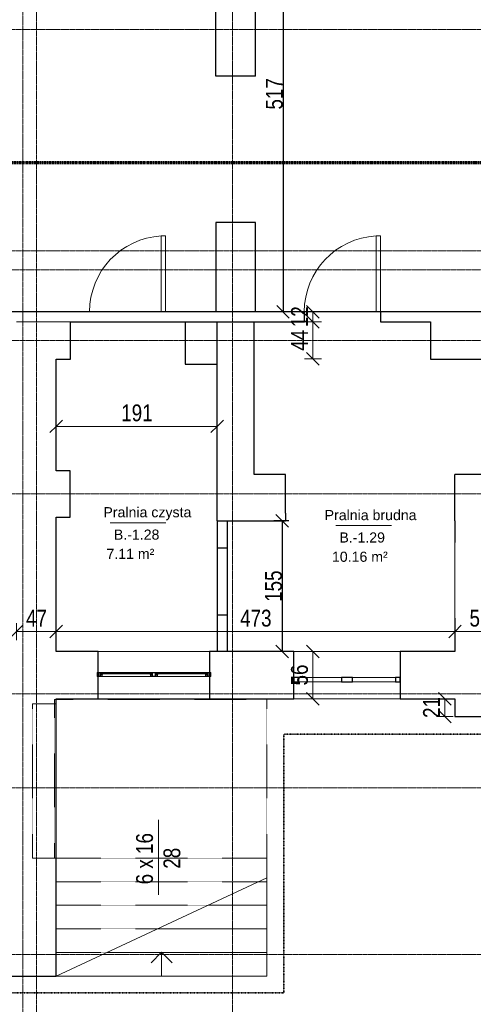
# Model space of a CAD drawing. Header units: millimetres. Extents: x -56641 to 6003, y -24465 to 16563.
# Tile 62 of 79: x -16506 to -11126, y -17249 to -5569. Entities that reach past the tile are written whole.
import ezdxf

# ---------------------------------------------------------------- set-up
doc = ezdxf.new("R2010")
doc.units = ezdxf.units.MM
for name, pattern in [('__FK_przerywana', [3.2004, 1.6002, -1.6002]), ('Kreska', [6.35, 3.175, -3.175]), ('Linia siatki', [22.225, 12.7, -3.175, 3.175, -3.175]), ('Ponad', [3.96875, 2.38125, -1.5875])]:
    doc.linetypes.add(name, pattern=pattern)
for name, color, linetype, lineweight in [('A-ANNO-DIMS', 7, 'Continuous', 5), ('A-ANNO-DIMS-100', 7, 'Continuous', 5), ('A-AREA-IDEN', 7, 'Continuous', 5), ('A-DETL-GENF', 7, 'Continuous', 5), ('A-DOOR', 7, 'Continuous', 5), ('A-GENM', 7, 'Continuous', 5), ('A-GLAZ', 7, 'Continuous', 5), ('A-WALL', 7, 'Continuous', 5), ('G-ANNO-SYMB', 7, 'Continuous', 5), ('G-IMPT', 7, 'Continuous', 5), ('S-GRID', 7, 'Continuous', 5), ('S-STRS', 7, 'Continuous', 5), ('S-STRS-ANNO', 7, 'Continuous', 5), ('S-STRS-IDEN', 7, 'Continuous', 5), ('S-STRS-MBND', 7, 'Ponad', 5)]:
    doc.layers.add(name, color=color, linetype=linetype, lineweight=lineweight)
doc.layers.add('A-DETL', color=7, linetype='Continuous', lineweight=5, true_color=0x00a600)
doc.styles.add('Arial_2', font='arial.ttf', dxfattribs={"width": 0.8, "height": 200})
doc.styles.add('Arial_3', font='arial.ttf', dxfattribs={"height": 120})
doc.dimstyles.new('REVIT_standard', dxfattribs={"dimscale": 304.8, "dimtxt": 204.05188, "dimasz": 0.492126, "dimexe": 0.328084, "dimexo": 0.0625, "dimgap": 0, "dimtad": 1, "dimdec": 0, "dimlfac": 0.1, "dimzin": 0, "dimdsep": 46, "dimtxsty": 'Arial_2', "dimblk1": 'OBLIQUE', "dimblk2": 'OBLIQUE', "dimsah": 1, "dimcen": 0.09, "dimazin": 0, "dimtfac": 1, "dimtdec": 4, "dimtix": 1, "dimtmove": 0, "dimatfit": 3, "dimfxl": 0.328084, "dimfxlon": 1, "dimtvp": 1, "dimtolj": 1, "dimtzin": 0, "dimarcsym": 2})

# ---------------------------------------------------------------- blocks, each defined once
blk = doc.blocks.new('M_Jednoskrzydłowe płytowe - 90-1507569-RZUT PIWNICY')
at = {"layer": 'A-DOOR'}
for p, q in [((399, 60), (399, 960)), ((450, 960), (399, 960)), ((450, 60), (450, 960)), ((450, 60), (399, 60))]:
    blk.add_line(p, q, dxfattribs=at)
blk.add_arc((450, 60), 902, 93.2424, 180, dxfattribs=at)
blk = doc.blocks.new('Aluprof_MB-45_I_Alu_Window-FIX-4-panel_ENG_R-00495 - 1230 x 1486-1784574-RZUT PIWNICY')
at = {"layer": 'A-DETL-GENF'}
for p, q in [((-44, 30), (-610, 30)), ((-610, 21), (-44, 21)), ((-610, 15), (-44, 15)), ((610, 30), (43, 30)), ((43, 21), (610, 21)), ((43, 15), (610, 15)), ((-39, -15), (-613, -15)), ((613, -15), (11, -15))]:
    blk.add_line(p, q, dxfattribs=at)
at = {"layer": 'A-GLAZ', "color": 55, "true_color": 0xafaf3c}
for p, q in [((-675, 30), (-660, 30)), ((-675, -15), (-675, 30)), ((-660, 30), (-660, -15)), ((675, 30), (660, 30)), ((660, 30), (660, -15)), ((675, -15), (675, 30)), ((-660, -15), (-675, -15)), ((660, -15), (675, -15))]:
    blk.add_line(p, q, dxfattribs=at)
at = {"layer": 'G-IMPT'}
for p, q in [((-623, 15), (-622, 15)), ((-613, 11), (-615, 11)), ((-613, 12), (-613, 12)), ((-613, 7), (-613, 8)), ((-612, 6), (-613, 6)), ((-612, 15), (-611, 15)), ((-610, 13), (-611, 7)), ((-44, 13), (-42, 7)), ((-41, 15), (-43, 15)), ((-42, 6), (-41, 6)), ((-41, 12), (-41, 12)), ((-41, 7), (-41, 8)), ((-40, 11), (-38, 11)), ((-31, 15), (-31, 15)), ((31, 15), (31, 15)), ((40, 11), (38, 11)), ((41, 15), (43, 15)), ((41, 12), (41, 12)), ((40, 7), (41, 8)), ((42, 6), (41, 6)), ((44, 13), (42, 7)), ((610, 13), (611, 7)), ((612, 15), (611, 15)), ((612, 6), (613, 6)), ((613, 12), (613, 12)), ((613, 11), (615, 11)), ((613, 7), (613, 8)), ((623, 15), (622, 15))]:
    blk.add_line(p, q, dxfattribs=at)
at = {"layer": 'G-IMPT', "flags": 128}
for points in [[(-610, 29), (-611, 30), (-660, 30), (-660, 26), (-659, 26), (-658, 26), (-658, 28), (-655, 28), (-655, 18), (-655, 18), (-655, 18), (-655, 10), (-658, 10), (-658, 12), (-659, 12), (-660, 12), (-660, 3), (-659, 3), (-658, 3), (-658, 5), (-655, 5), (-655, -4), (-655, -4), (-655, -4), (-655, -13), (-658, -13), (-658, -11), (-659, -11), (-660, -11), (-660, -15), (-631, -15), (-631, -11), (-633, -11), (-633, -11), (-633, -13), (-636, -13), (-636, -4), (-636, -4), (-636, -4), (-636, 5), (-633, 5), (-633, 3), (-633, 3), (-631, 3), (-631, 14), (-631, 14), (-632, 14), (-632, 14), (-632, 13), (-636, 13), (-636, 18), (-636, 18), (-636, 18), (-636, 23), (-632, 23), (-632, 22), (-632, 22), (-631, 22), (-631, 22), (-631, 25), (-631, 25), (-635, 25), (-635, 26), (-636, 26), (-636, 28), (-620, 28), (-620, 26), (-622, 26), (-622, 25), (-618, 25), (-617, 26), (-619, 26), (-619, 29), (-612, 29), (-612, 26), (-613, 26), (-612, 25), (-610, 25)], [(-638, 12), (-637, 11), (-633, 11), (-633, 7), (-637, 7), (-638, 6), (-638, -13), (-653, -13), (-653, 6), (-654, 7), (-659, 7), (-659, 9), (-654, 9), (-653, 9), (-653, 28), (-638, 28)], [(-633, -11), (-633, -11), (-634, -11), (-635, -11), (-635, -10), (-630, -10), (-630, -13), (-629, -14), (-615, -14), (-614, -13), (-614, 1), (-615, 2), (-632, 2), (-635, 2), (-635, 3), (-634, 5), (-633, 4), (-633, 3), (-631, 3), (-615, 3), (-614, 3), (-614, 6), (-616, 6), (-621, 7), (-621, 8), (-621, 8), (-620, 8), (-615, 7), (-615, 7), (-615, 9), (-614, 9), (-613, 8), (-613, -15), (-613, -15), (-631, -15), (-631, -11)], [(-616, 21), (-618, 21), (-619, 21), (-620, 21), (-620, 21), (-620, 25), (-620, 25), (-610, 25), (-610, 25), (-610, 21), (-610, 21), (-611, 21), (-612, 21), (-614, 21), (-614, 21), (-616, 21)], [(43, 30), (43, 29), (43, 25), (41, 25), (40, 26), (42, 26), (42, 29), (35, 29), (35, 26), (36, 26), (35, 25), (32, 25), (32, 26), (33, 26), (33, 28), (17, 28), (17, 26), (19, 26), (19, 25), (22, 25), (22, 25), (22, 22), (22, 22), (21, 22), (21, 22), (21, 23), (17, 23), (17, 18), (17, 18), (17, 18), (17, 13), (21, 13), (21, 14), (21, 14), (22, 14), (22, 14), (22, 3), (21, 3), (20, 3), (20, 5), (17, 5), (17, -4), (17, -4), (17, -4), (17, -13), (20, -13), (20, -11), (21, -11), (22, -11), (22, -15), (-23, -15), (-23, -11), (-21, -11), (-21, -11), (-21, -13), (-18, -13), (-18, -4), (-17, -4), (-18, -4), (-18, 5), (-21, 5), (-21, 3), (-21, 3), (-23, 3), (-23, 14), (-22, 14), (-22, 14), (-21, 14), (-21, 13), (-17, 13), (-17, 18), (-17, 18), (-17, 18), (-17, 23), (-21, 23), (-21, 22), (-22, 22), (-22, 22), (-23, 22), (-23, 25), (-22, 25), (-19, 25), (-19, 26), (-18, 26), (-18, 28), (-34, 28), (-34, 26), (-32, 26), (-32, 25), (-36, 25), (-37, 26), (-35, 26), (-35, 29), (-42, 29), (-42, 26), (-41, 26), (-42, 25), (-44, 25), (-44, 29), (-43, 30)], [(-37, 21), (-36, 21), (-35, 21), (-34, 21), (-33, 21), (-34, 25), (-34, 25), (-43, 25), (-44, 25), (-44, 21), (-43, 21), (-42, 21), (-41, 21), (-40, 21), (-39, 21), (-38, 21)], [(-20, -11), (-20, -11), (-20, -11), (-19, -11), (-19, -10), (-24, -10), (-24, -13), (-24, -14), (-38, -14), (-39, -13), (-39, 1), (-39, 2), (-21, 2), (-18, 2), (-18, 3), (-20, 5), (-20, 4), (-20, 3), (-23, 3), (-39, 3), (-39, 3), (-39, 6), (-38, 6), (-33, 7), (-32, 8), (-33, 8), (-33, 8), (-38, 7), (-39, 7), (-39, 9), (-40, 9), (-41, 8), (-41, -15), (-40, -15), (-23, -15), (-23, -11)], [(-16, 28), (16, 28), (16, 12), (16, 11), (21, 11), (21, 7), (16, 7), (16, 6), (16, -13), (-16, -13), (-16, 6), (-16, 7), (-21, 7), (-21, 11), (-16, 11), (-16, 12)], [(20, -11), (20, -11), (20, -11), (19, -11), (19, -10), (24, -10), (24, -13), (24, -14), (38, -14), (39, -13), (39, 1), (39, 2), (21, 2), (18, 2), (18, 3), (20, 5), (20, 4), (20, 3), (22, 3), (39, 3), (39, 3), (39, 6), (38, 6), (33, 7), (32, 8), (33, 8), (33, 8), (38, 7), (39, 7), (39, 9), (40, 9), (40, 8), (40, -15), (40, -15), (22, -15), (22, -11)], [(37, 21), (36, 21), (35, 21), (34, 21), (33, 21), (33, 25), (34, 25), (43, 25), (43, 25), (44, 21), (43, 21), (42, 21), (41, 21), (40, 21), (39, 21), (38, 21)], [(610, 29), (610, 30), (660, 30), (660, 26), (658, 26), (658, 26), (658, 28), (655, 28), (655, 18), (655, 18), (655, 18), (655, 10), (658, 10), (658, 12), (658, 12), (660, 12), (660, 3), (658, 3), (658, 3), (658, 5), (655, 5), (655, -4), (655, -4), (655, -4), (655, -13), (658, -13), (658, -11), (658, -11), (660, -11), (660, -15), (631, -15), (631, -11), (632, -11), (633, -11), (633, -13), (636, -13), (636, -4), (636, -4), (636, -4), (636, 5), (633, 5), (633, 3), (632, 3), (631, 3), (631, 14), (631, 14), (632, 14), (632, 14), (632, 13), (636, 13), (636, 18), (636, 18), (636, 18), (636, 23), (632, 23), (632, 22), (632, 22), (631, 22), (631, 22), (631, 25), (631, 25), (634, 25), (634, 26), (636, 26), (636, 28), (620, 28), (620, 26), (621, 26), (621, 25), (618, 25), (617, 26), (618, 26), (618, 29), (611, 29), (611, 26), (613, 26), (612, 25), (610, 25)], [(616, 21), (618, 21), (619, 21), (620, 21), (620, 21), (620, 25), (620, 25), (610, 25), (610, 25), (610, 21), (610, 21), (611, 21), (612, 21), (614, 21), (614, 21), (616, 21)], [(633, -11), (633, -11), (634, -11), (635, -11), (635, -10), (630, -10), (630, -13), (629, -14), (615, -14), (614, -13), (614, 1), (615, 2), (632, 2), (635, 2), (635, 3), (634, 5), (633, 4), (633, 3), (631, 3), (615, 3), (614, 3), (614, 6), (616, 6), (621, 7), (621, 8), (621, 8), (620, 8), (615, 7), (615, 7), (615, 9), (613, 9), (613, 8), (613, -15), (613, -15), (631, -15), (631, -11)], [(638, 12), (637, 11), (632, 11), (632, 7), (637, 7), (638, 6), (638, -13), (653, -13), (653, 6), (654, 7), (658, 7), (658, 9), (654, 9), (653, 9), (653, 28), (638, 28)]]:
    blk.add_lwpolyline(points, close=True, dxfattribs=at)
for points in [[(-564, 21), (-624, 21), (-624, 15), (-564, 15)], [(-617, 25), (-617, 26), (-617, 26), (-617, 27), (-617, 27), (-616, 28), (-614, 28), (-613, 27), (-612, 27), (-612, 26), (-613, 26), (-613, 25)], [(-613, 9), (-615, 9), (-615, 8)], [(-90, 21), (-30, 21), (-30, 15), (-90, 15)], [(-37, 25), (-37, 26), (-36, 26), (-36, 27), (-36, 27), (-37, 28), (-40, 28), (-41, 27), (-41, 27), (-41, 26), (-41, 26), (-41, 25)], [(-40, 9), (-38, 9), (-38, 8)], [(89, 21), (29, 21), (29, 15), (89, 15)], [(36, 25), (36, 26), (36, 26), (36, 27), (36, 27), (37, 28), (40, 28), (41, 27), (41, 27), (41, 26), (40, 26), (40, 25)], [(40, 9), (38, 9), (38, 8)], [(564, 21), (624, 21), (624, 15), (564, 15)], [(617, 25), (617, 26), (617, 26), (617, 27), (617, 27), (616, 28), (614, 28), (613, 27), (612, 27), (612, 26), (613, 26), (613, 25)], [(613, 9), (615, 9), (615, 8)]]:
    blk.add_lwpolyline(points, dxfattribs=at)
at = {"layer": 'G-IMPT'}
for centre in [(-615, 26), (-39, 26), (38, 26), (615, 26)]:
    blk.add_circle(centre, 1, dxfattribs=at)
for centre, radius, start, end in [((-623, 14), 0.82, 88.3309, 254.1936), ((-626, 3), 10.9, 24.1906, 72.9309), ((-623, 8), 7.1, 38.4087, 84.7254), ((-612, 10), 4.82, 91.8339, 154.522), ((-617, 13), 0.57, 216.6541, 311.4905), ((-612, 11), 3.53, 72.0819, 164.2736), ((-615, 12), 0.606, 180.9387, 274.7577), ((-616, 8), 0.5, 224.7824, 345), ((-611, 12), 1.38, 95.8715, 168.0912), ((-613, 12), 0.711, 284.2724, 341.4484), ((-613, 8), 0.2, 355, 90), ((-613, 7), 0.2, 175, 270), ((-612, 7), 0.8, 270, 355.7208), ((-611, 14), 1.19, 335.9195, 86.1021), ((-611, 14), 0.492, 278.4511, 68.4438), ((-43, 14), 1.19, 93.8979, 204.0805), ((-42, 14), 0.492, 111.5562, 261.5489), ((-41, 11), 3.53, 15.7264, 107.9181), ((-42, 12), 1.38, 11.9088, 84.1285), ((-42, 7), 0.8, 184.2792, 270), ((-41, 10), 4.82, 25.478, 88.1661), ((-40, 12), 0.711, 198.5516, 255.7276), ((-40, 8), 0.2, 90, 185), ((-41, 7), 0.2, 270, 5), ((-38, 12), 0.606, 265.2423, 359.0613), ((-38, 8), 0.5, 195, 315.2176), ((-27, 3), 10.9, 107.0691, 155.8094), ((-37, 13), 0.57, 228.5095, 323.3459), ((-30, 8), 7.1, 95.2746, 141.5913), ((-31, 14), 0.82, 285.8064, 91.6691), ((31, 14), 0.82, 88.3309, 254.1936), ((30, 8), 7.1, 38.4087, 84.7254), ((27, 3), 10.9, 24.1906, 72.9309), ((36, 13), 0.57, 216.6541, 311.4905), ((41, 10), 4.82, 91.8339, 154.522), ((38, 8), 0.5, 224.7824, 345), ((41, 11), 3.53, 72.0819, 164.2736), ((38, 12), 0.606, 180.9387, 274.7577), ((40, 12), 0.711, 284.2724, 341.4484), ((40, 8), 0.2, 355, 90), ((41, 7), 0.2, 175, 270), ((42, 12), 1.38, 95.8715, 168.0912), ((42, 14), 0.492, 278.4511, 68.4438), ((42, 7), 0.8, 270, 355.7208), ((43, 14), 1.19, 335.9195, 86.1021), ((611, 14), 1.19, 93.8979, 204.0805), ((612, 11), 3.53, 15.7264, 107.9181), ((611, 14), 0.492, 111.5562, 261.5489), ((611, 12), 1.38, 11.9088, 84.1285), ((612, 7), 0.8, 184.2792, 270), ((612, 10), 4.82, 25.478, 88.1661), ((613, 12), 0.711, 198.5516, 255.7276), ((613, 8), 0.2, 90, 185), ((613, 7), 0.2, 270, 5), ((615, 12), 0.606, 265.2423, 359.0613), ((616, 8), 0.5, 195, 315.2176), ((626, 3), 10.9, 107.0691, 155.8094), ((623, 8), 7.1, 95.2746, 141.5913), ((617, 13), 0.57, 228.5095, 323.3459), ((623, 14), 0.82, 285.8064, 91.6691)]:
    blk.add_arc(centre, radius, start, end, dxfattribs=at)
blk = doc.blocks.new('Modele ogólne 2 - Modele ogólne 2-1813028-RZUT PIWNICY')
at = {"layer": 'A-GENM', "lineweight": 25}
for p, q in [((-13197, -13374), (-13253, -13374)), ((-13253, -13374), (-13253, -13424)), ((-13253, -13424), (-13197, -13424)), ((-13197, -13424), (-13197, -13374)), ((-12558, -13374), (-12689, -13374)), ((-12689, -13374), (-12689, -13424)), ((-12689, -13424), (-12558, -13424)), ((-12558, -13424), (-12558, -13374)), ((-11994, -13374), (-12050, -13374)), ((-12050, -13374), (-12050, -13424)), ((-12050, -13424), (-11994, -13424)), ((-11994, -13424), (-11994, -13374))]:
    blk.add_line(p, q, dxfattribs=at)
at = {"layer": 'A-GENM'}
for p, q in [((-13197, -13374), (-12689, -13374)), ((-12689, -13424), (-13197, -13424)), ((-12558, -13374), (-12050, -13374)), ((-12050, -13424), (-12558, -13424))]:
    blk.add_line(p, q, dxfattribs=at)
blk = doc.blocks.new('DIMBLOCK36-RZUT PIWNICY')
at = {"layer": 'A-ANNO-DIMS-100', "color": 250, "true_color": 0x303030, "transparency": 16777216}
for p, q in [((-16543, -12828), (-16543, -12728)), ((-16073, -12828), (-16073, -12728)), ((-16543, -12828), (-16618, -12903)), ((-16543, -12828), (-16468, -12753)), ((-16543, -12828), (-16073, -12828)), ((-16543, -12828), (-16543, -12928)), ((-16073, -12828), (-16148, -12903)), ((-16073, -12828), (-15998, -12753)), ((-16073, -12828), (-16073, -12928))]:
    blk.add_line(p, q, dxfattribs=at)
at = {"layer": 'A-ANNO-DIMS-100', "color": 0, "transparency": 16777216, "insert": (-16431, -12568), "char_height": 200, "width": 293.83, "attachment_point": 1, "line_spacing_factor": 0.941778, "style": 'Arial_2'}
blk.add_mtext('47', dxfattribs=at)
blk = doc.blocks.new('_Oblique')
at = {"color": 0, "linetype": 'ByBlock', "lineweight": -2}
blk.add_line((-0.5, -0.5), (0.5, 0.5), dxfattribs=at)
blk = doc.blocks.new('DIMBLOCK37-RZUT PIWNICY')
at = {"layer": 'A-ANNO-DIMS-100', "color": 250, "true_color": 0x303030, "transparency": 16777216}
for p, q in [((-16073, -12828), (-16073, -12728)), ((-11343, -12828), (-11343, -12728)), ((-16073, -12828), (-16148, -12903)), ((-16073, -12828), (-15998, -12753)), ((-16073, -12828), (-11343, -12828)), ((-16073, -12828), (-16073, -12928)), ((-11343, -12828), (-11418, -12903)), ((-11343, -12828), (-11268, -12753)), ((-11343, -12828), (-11343, -12928))]:
    blk.add_line(p, q, dxfattribs=at)
at = {"layer": 'A-ANNO-DIMS-100', "color": 0, "transparency": 16777216, "insert": (-13892, -12568), "char_height": 200, "width": 440.75, "attachment_point": 1, "line_spacing_factor": 0.941778, "style": 'Arial_2'}
blk.add_mtext('473', dxfattribs=at)
blk = doc.blocks.new('DIMBLOCK38-RZUT PIWNICY')
at = {"layer": 'A-ANNO-DIMS-100', "color": 250, "true_color": 0x303030, "transparency": 16777216}
for p, q in [((-11343, -12828), (-11343, -12728)), ((-10753, -12828), (-10753, -12728)), ((-11343, -12828), (-11418, -12903)), ((-11343, -12828), (-11268, -12753)), ((-11343, -12828), (-10753, -12828)), ((-11343, -12828), (-11343, -12928)), ((-10753, -12828), (-10828, -12903)), ((-10753, -12828), (-10678, -12753)), ((-10753, -12828), (-10753, -12928))]:
    blk.add_line(p, q, dxfattribs=at)
at = {"layer": 'A-ANNO-DIMS-100', "color": 0, "transparency": 16777216, "insert": (-11171, -12568), "char_height": 200, "width": 293.83, "attachment_point": 1, "line_spacing_factor": 0.941778, "style": 'Arial_2'}
blk.add_mtext('59', dxfattribs=at)
blk = doc.blocks.new('DIMBLOCK64-RZUT PIWNICY')
at = {"layer": 'A-ANNO-DIMS-100', "color": 250, "true_color": 0x303030, "transparency": 16777216}
for p, q in [((-16073, -10393), (-16148, -10468)), ((-16073, -10393), (-16073, -10293)), ((-16073, -10393), (-15998, -10318)), ((-16073, -10393), (-14163, -10393)), ((-16073, -10393), (-16073, -10493)), ((-14163, -10393), (-14238, -10468)), ((-14163, -10393), (-14163, -10293)), ((-14163, -10393), (-14088, -10318)), ((-14163, -10393), (-14163, -10493))]:
    blk.add_line(p, q, dxfattribs=at)
at = {"layer": 'A-ANNO-DIMS-100', "color": 0, "transparency": 16777216, "insert": (-15302, -10133), "char_height": 200, "width": 440.75, "attachment_point": 1, "line_spacing_factor": 0.941778, "style": 'Arial_2'}
blk.add_mtext('191', dxfattribs=at)
blk = doc.blocks.new('DIMBLOCK78-RZUT PIWNICY')
at = {"layer": 'A-ANNO-DIMS', "color": 0, "lineweight": -2, "transparency": 16777216}
for p, q in [((-13302, -3864), (-13483, -3864)), ((-13383, -3864), (-13383, -9034)), ((-13302, -9034), (-13483, -9034))]:
    blk.add_line(p, q, dxfattribs=at)
at = {"layer": 'Defpoints', "color": 0, "transparency": 16777216}
for p in [(-13283, -3864), (-13383, -9034), (-13283, -9034)]:
    blk.add_point(p, dxfattribs=at)
at = {"layer": 'A-ANNO-DIMS', "color": 0, "lineweight": -2, "transparency": 16777216, "xscale": 150, "yscale": 150, "zscale": 150}
for p, rotation in [((-13383, -3864), 90), ((-13383, -9034), 270)]:
    blk.add_blockref('_Oblique', p, dxfattribs=dict(at, rotation=rotation))
at = {"layer": 'A-ANNO-DIMS', "color": 0, "transparency": 16777216, "insert": (-13485, -6449), "char_height": 200, "width": 440.75, "attachment_point": 5, "rotation": 90, "style": 'Arial_2'}
blk.add_mtext('\\A1;517', dxfattribs=at)
blk = doc.blocks.new('DIMBLOCK79-RZUT PIWNICY')
at = {"layer": 'A-ANNO-DIMS-100', "color": 250, "true_color": 0x303030, "transparency": 16777216}
for p, q in [((-13028, -9034), (-13103, -8959)), ((-13028, -9034), (-13128, -9034)), ((-13028, -9154), (-13103, -9079)), ((-13028, -9034), (-13028, -9154)), ((-13028, -9034), (-12953, -9109)), ((-13028, -9034), (-12928, -9034)), ((-13028, -9154), (-13128, -9154)), ((-13028, -9154), (-12953, -9229)), ((-13028, -9154), (-12928, -9154))]:
    blk.add_line(p, q, dxfattribs=at)
at = {"layer": 'A-ANNO-DIMS-100', "color": 0, "transparency": 16777216, "insert": (-13288, -9217), "char_height": 200, "width": 293.83, "attachment_point": 1, "rotation": 90, "line_spacing_factor": 0.941778, "style": 'Arial_2'}
blk.add_mtext('12', dxfattribs=at)
blk = doc.blocks.new('DIMBLOCK80-RZUT PIWNICY')
at = {"layer": 'A-ANNO-DIMS-100', "color": 250, "true_color": 0x303030, "transparency": 16777216}
for p, q in [((-13028, -9154), (-13103, -9079)), ((-13028, -9154), (-13128, -9154)), ((-13028, -9154), (-13028, -9594)), ((-13028, -9154), (-12953, -9229)), ((-13028, -9154), (-12928, -9154)), ((-13028, -9594), (-13103, -9519)), ((-13028, -9594), (-13128, -9594)), ((-13028, -9594), (-12953, -9669)), ((-13028, -9594), (-12928, -9594))]:
    blk.add_line(p, q, dxfattribs=at)
at = {"layer": 'A-ANNO-DIMS-100', "color": 0, "transparency": 16777216, "insert": (-13288, -9497), "char_height": 200, "width": 293.83, "attachment_point": 1, "rotation": 90, "line_spacing_factor": 0.941778, "style": 'Arial_2'}
blk.add_mtext('44', dxfattribs=at)
blk = doc.blocks.new('DIMBLOCK83-RZUT PIWNICY')
at = {"layer": 'A-ANNO-DIMS', "color": 0, "lineweight": -2, "transparency": 16777216}
for p, q in [((-13312, -11514), (-13493, -11514)), ((-13393, -11514), (-13393, -13064)), ((-13312, -13064), (-13493, -13064))]:
    blk.add_line(p, q, dxfattribs=at)
at = {"layer": 'Defpoints', "color": 0, "transparency": 16777216}
for p in [(-13293, -11514), (-13393, -13064), (-13293, -13064)]:
    blk.add_point(p, dxfattribs=at)
at = {"layer": 'A-ANNO-DIMS', "color": 0, "lineweight": -2, "transparency": 16777216, "xscale": 150, "yscale": 150, "zscale": 150}
for p, rotation in [((-13393, -11514), 90), ((-13393, -13064), 270)]:
    blk.add_blockref('_Oblique', p, dxfattribs=dict(at, rotation=rotation))
at = {"layer": 'A-ANNO-DIMS', "color": 0, "transparency": 16777216, "insert": (-13495, -12289), "char_height": 200, "width": 440.75, "attachment_point": 5, "rotation": 90, "style": 'Arial_2'}
blk.add_mtext('\\A1;155', dxfattribs=at)
blk = doc.blocks.new('DIMBLOCK84-RZUT PIWNICY')
at = {"layer": 'A-ANNO-DIMS-100', "color": 250, "true_color": 0x303030, "transparency": 16777216}
for p, q in [((-13028, -13064), (-13128, -13064)), ((-13028, -13064), (-13103, -12989)), ((-13028, -13064), (-13028, -13624)), ((-13028, -13064), (-12953, -13139)), ((-13028, -13064), (-12928, -13064)), ((-13028, -13624), (-13128, -13624)), ((-13028, -13624), (-13103, -13549)), ((-13028, -13624), (-12953, -13699)), ((-13028, -13624), (-12928, -13624))]:
    blk.add_line(p, q, dxfattribs=at)
at = {"layer": 'A-ANNO-DIMS-100', "color": 0, "transparency": 16777216, "insert": (-13288, -13467), "char_height": 200, "width": 293.83, "attachment_point": 1, "rotation": 90, "line_spacing_factor": 0.941778, "style": 'Arial_2'}
blk.add_mtext('56', dxfattribs=at)
blk = doc.blocks.new('DIMBLOCK135-RZUT PIWNICY')
at = {"layer": 'A-ANNO-DIMS-100', "color": 250, "true_color": 0x303030, "transparency": 16777216}
for p, q in [((-11463, -13624), (-11563, -13624)), ((-11463, -13624), (-11538, -13549)), ((-11463, -13834), (-11463, -13624)), ((-11463, -13624), (-11388, -13699)), ((-11463, -13624), (-11363, -13624)), ((-11463, -13834), (-11538, -13759)), ((-11463, -13834), (-11563, -13834)), ((-11463, -13834), (-11388, -13909)), ((-11463, -13834), (-11363, -13834))]:
    blk.add_line(p, q, dxfattribs=at)
at = {"layer": 'A-ANNO-DIMS-100', "color": 0, "transparency": 16777216, "insert": (-11722, -13852), "char_height": 200, "width": 293.83, "attachment_point": 1, "rotation": 90, "line_spacing_factor": 0.941778, "style": 'Arial_2'}
blk.add_mtext('21', dxfattribs=at)
blk = doc.blocks.new('AN_pomieszczenia - Room Tag With Area-359654-RZUT PIWNICY')
at = {"layer": 'A-AREA-IDEN'}
for p in [(-3.3, 0), (3.3, 0)]:
    blk.add_line(p, (0, 0), dxfattribs=at)
blk = doc.blocks.new('OBS oznaczenie biegu schodów ___FK_4_0 - OBS_Oznaczenie biegu schodów-885247-RZUT PIWNICY')
at = {"layer": 'S-STRS-IDEN'}
blk.add_line((1.18, 0.36), (10.06, 0.36), dxfattribs=at)

msp = doc.modelspace()

# ---------------------------------------------------------------- linework, layer by layer
for p, q in [((-14180.416, -6240.407), (-14180.416, -3864.407)), ((-13710.416, -6240.407), (-13710.416, -3864.407)), ((-13710.416, -6240.407), (-14180.416, -6240.407)), ((-13710.416, -7976.407), (-14180.416, -7976.407)), ((-14180.416, -7976.407), (-14180.416, -9034.407)), ((-13710.416, -9034.407), (-13710.416, -7976.407)), ((-13763.416, -9034.407), (-14203.416, -9034.407)), ((-10833.416, -9034.407), (-13710.416, -9034.407)), ((-14543.416, -9154.407), (-13723.416, -9154.407)), ((-11343.416, -11514.407), (-11343.416, -10964.407)), ((-13353.416, -11424.407), (-13353.416, -11514.407)), ((-14163.416, -11514.407), (-14163.416, -13064.407)), ((-14043.416, -11514.407), (-14043.416, -13064.407)), ((-14163.416, -11834), (-14043.416, -11834)), ((-14043.416, -11962), (-14043.416, -12762)), ((-14043.416, -12634), (-14163.416, -12634))]:
    msp.add_line(p, q)
at = {"layer": 'A-DETL', "color": 6, "linetype": '__FK_przerywana', "lineweight": 35, "true_color": 0xff00ff}
for p, q in [((-4503.416, -14044.407), (-13373.816, -14044.407)), ((-13373.816, -14044.407), (-13373.816, -17114.407)), ((-13373.816, -17114.407), (-27293.016, -17114.407))]:
    msp.add_line(p, q, dxfattribs=at)
at = {"layer": 'A-WALL', "lineweight": 25}
for p, q in [((-14203.416, -9034.407), (-19873.416, -9034.407)), ((-13128.416, -9034.407), (-13763.416, -9034.407)), ((-13128.416, -9154.407), (-13128.416, -9034.407)), ((-10833.416, -9034.407), (-12228.416, -9034.407)), ((-12228.416, -9034.407), (-12228.416, -9154.407)), ((-15903.416, -9154.407), (-14543.416, -9154.407)), ((-15903.416, -9594.407), (-15903.416, -9154.407)), ((-14543.416, -9154.407), (-14543.416, -9654.407)), ((-14163.416, -11514.407), (-14163.416, -9154.407)), ((-13723.416, -10964.407), (-13723.416, -9154.407)), ((-13723.416, -9154.407), (-13128.416, -9154.407)), ((-12228.416, -9154.407), (-11633.416, -9154.407)), ((-11633.416, -9154.407), (-11633.416, -9594.407)), ((-16073.416, -10919.407), (-16073.416, -9594.407)), ((-16073.416, -9594.407), (-15903.416, -9594.407)), ((-14543.416, -9654.407), (-14163.416, -9654.407)), ((-11633.416, -9594.407), (-10833.416, -9594.407)), ((-15908.416, -10919.407), (-16073.416, -10919.407)), ((-15908.416, -11469.407), (-15908.416, -10919.407)), ((-13353.416, -10964.407), (-13723.416, -10964.407)), ((-13353.416, -11424.407), (-13353.416, -10964.407)), ((-10833.416, -10964.407), (-11343.416, -10964.407)), ((-16073.416, -13064.407), (-16073.416, -11469.407)), ((-16073.416, -11469.407), (-15908.416, -11469.407)), ((-14163.416, -11514.407), (-13353.416, -11514.407)), ((-11343.416, -11514.407), (-11343.416, -11769.407)), ((-11343.416, -12669.407), (-11343.416, -13064.407)), ((-15573.416, -13064.407), (-16073.416, -13064.407)), ((-15573.416, -13624.407), (-15573.416, -13064.407)), ((-13252.681, -13064.407), (-14253.416, -13064.407)), ((-14253.416, -13064.407), (-14253.416, -13624.407)), ((-13252.681, -13624.407), (-13252.681, -13064.407)), ((-11343.416, -13064.407), (-11994.151, -13064.407)), ((-11994.151, -13064.407), (-11994.151, -13624.407)), ((-16073.416, -16914.407), (-16073.416, -13624.407)), ((-16073.416, -13624.407), (-15573.416, -13624.407)), ((-14253.416, -13624.407), (-13252.681, -13624.407)), ((-11994.151, -13624.407), (-11343.416, -13624.407)), ((-11343.416, -13624.407), (-11343.416, -13834.407)), ((-11343.416, -13834.407), (-9853.416, -13834.407)), ((-17117.6, -16914.407), (-16073.416, -16914.407))]:
    msp.add_line(p, q, dxfattribs=at)
at = {"layer": 'A-WALL'}
for p, q in [((-16543.416, -9154.407), (-15903.416, -9154.407)), ((-11343.416, -12669.407), (-11343.416, -11769.407)), ((-15573.416, -13064.407), (-14253.416, -13064.407)), ((-13252.681, -13064.407), (-11994.151, -13064.407)), ((-14253.416, -13624.407), (-15573.416, -13624.407)), ((-11994.151, -13624.407), (-13252.681, -13624.407))]:
    msp.add_line(p, q, dxfattribs=at)
at = {"layer": 'G-ANNO-SYMB', "linetype": 'Kreska', "lineweight": 70}
msp.add_line((-54973.227, -7263.095), (555.435, -7263.095), dxfattribs=at)
at = {"layer": 'S-GRID', "linetype": 'Linia siatki'}
for p, q in [((-16308.416, 10521.572), (-16308.416, -21375.488)), ((-13983.416, 10521.572), (-13983.416, -21375.488)), ((-16468.416, 9251.572), (-16468.416, -20105.488)), ((-55866.741, -5684.407), (1287.74, -5684.407)), ((-55866.741, -8309.407), (1287.74, -8309.407)), ((-54596.741, -8536.407), (17.74, -8536.407)), ((-54596.741, -9374.407), (17.74, -9374.407)), ((-55866.741, -11194.407), (1287.74, -11194.407)), ((-55866.741, -13564.407), (1287.74, -13564.407)), ((-55866.741, -14680.407), (1287.74, -14680.407)), ((-55866.741, -16659.407), (1287.74, -16659.407))]:
    msp.add_line(p, q, dxfattribs=at)
at = {"layer": 'S-STRS'}
for p, q in [((-13573.416, -15794.407), (-13573.416, -15748.638)), ((-13671.568, -15794.407), (-13573.416, -15794.407)), ((-13573.416, -16074.407), (-13573.416, -15794.407)), ((-14272.03, -16074.407), (-13573.416, -16074.407)), ((-13573.416, -16354.407), (-13573.416, -16074.407)), ((-14872.492, -16354.407), (-13573.416, -16354.407)), ((-13573.416, -16634.407), (-13573.416, -16354.407)), ((-15472.954, -16634.407), (-13573.416, -16634.407)), ((-13573.416, -16914.407), (-13573.416, -16634.407)), ((-16073.416, -16914.407), (-13573.416, -16914.407))]:
    msp.add_line(p, q, dxfattribs=at)
at = {"layer": 'S-STRS', "linetype": 'Ponad'}
for p, q in [((-13671.568, -15794.407), (-13573.416, -15794.407)), ((-14272.03, -16074.407), (-13573.416, -16074.407)), ((-14872.492, -16354.407), (-13573.416, -16354.407)), ((-15472.954, -16634.407), (-13573.416, -16634.407)), ((-16073.416, -16914.407), (-13573.416, -16914.407))]:
    msp.add_line(p, q, dxfattribs=at)
at = {"layer": 'S-STRS-ANNO'}
for p, q in [((-14823.416, -16631.523), (-14948.416, -16756.523)), ((-14823.416, -16634.407), (-14823.416, -16631.523)), ((-14823.416, -16631.523), (-14698.416, -16756.523)), ((-14823.416, -16914.407), (-14823.416, -16634.407))]:
    msp.add_line(p, q, dxfattribs=at)
at = {"layer": 'S-STRS-MBND'}
for p, q in [((-13573.416, -13634.407), (-16093.416, -13634.407)), ((-16093.416, -13634.407), (-16093.416, -15514.407)), ((-13573.416, -15514.407), (-13573.416, -13634.407)), ((-16353.416, -15514.407), (-16353.416, -13684.407)), ((-16073.416, -13684.407), (-16353.416, -13684.407)), ((-16073.416, -15514.407), (-16073.416, -13684.407)), ((-16073.416, -15514.407), (-16073.416, -13684.407)), ((-16073.416, -15514.407), (-16353.416, -15514.407)), ((-16093.416, -15514.407), (-16073.416, -15514.407)), ((-16073.416, -15514.407), (-13573.416, -15514.407)), ((-16073.416, -16914.407), (-16073.416, -15514.407)), ((-16073.416, -15514.407), (-13573.416, -15514.407)), ((-13573.416, -15748.638), (-13573.416, -15514.407)), ((-16073.416, -15794.407), (-13671.568, -15794.407)), ((-16073.416, -15794.407), (-13671.568, -15794.407)), ((-16073.416, -16074.407), (-14272.03, -16074.407)), ((-16073.416, -16074.407), (-14272.03, -16074.407)), ((-16073.416, -16354.407), (-14872.492, -16354.407)), ((-16073.416, -16354.407), (-14872.492, -16354.407)), ((-16073.416, -16634.407), (-15472.954, -16634.407)), ((-16073.416, -16634.407), (-15472.954, -16634.407))]:
    msp.add_line(p, q, dxfattribs=at)
at = {"layer": 'S-STRS-MBND', "linetype": 'Continuous'}
msp.add_line((-13573.416, -15748.638), (-16073.416, -16914.407), dxfattribs=at)

# ---------------------------------------------------------------- block references
at = {"layer": 'A-AREA-IDEN', "xscale": 99.99999999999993, "yscale": 99.99999999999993, "zscale": 99.99999999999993}
for p in [(-15101.471, -11537), (-12426.471, -11571)]:
    msp.add_blockref('AN_pomieszczenia - Room Tag With Area-359654-RZUT PIWNICY', p, dxfattribs=at)
at = {"layer": 'A-DOOR'}
for p in [(-15226, -9094.407), (-12678.416, -9094.407)]:
    msp.add_blockref('M_Jednoskrzydłowe płytowe - 90-1507569-RZUT PIWNICY', p, dxfattribs=at)
at = {"layer": 'A-GENM'}
msp.add_blockref('Modele ogólne 2 - Modele ogólne 2-1813028-RZUT PIWNICY', (0, 0), dxfattribs=at)
at = {"layer": 'A-GLAZ', "color": 55, "true_color": 0xafaf3c}
msp.add_blockref('Aluprof_MB-45_I_Alu_Window-FIX-4-panel_ENG_R-00495 - 1230 x 1486-1784574-RZUT PIWNICY', (-14913.416, -13344.407), dxfattribs=at)
at = {"layer": 'S-STRS-IDEN', "xscale": 99.99999999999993, "yscale": 99.99999999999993, "zscale": 99.99999999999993, "rotation": 90.00000000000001}
msp.add_blockref('OBS oznaczenie biegu schodów ___FK_4_0 - OBS_Oznaczenie biegu schodów-885247-RZUT PIWNICY', (-14823.416, -16067.762), dxfattribs=at)

# ---------------------------------------------------------------- texts
at = {"layer": 'A-AREA-IDEN', "char_height": 120, "attachment_point": 1, "style": 'Arial_3'}
for s, insert, width in [('Pralnia czysta', (-15513.131, -11351.634), 1531.22312), ('Pralnia brudna', (-12889.131, -11385.634), 1531.22312), ('B.-1.28', (-15389.135, -11617.419), 705.485), ('B.-1.29', (-12714.135, -11651.419), 705.485), ('7.11 m²', (-15477.091, -11845.733), 857.80562), ('10.16 m²', (-12802.091, -11879.733), 857.80562)]:
    msp.add_mtext(s, dxfattribs=dict(at, insert=insert, width=width))
at = {"layer": 'S-STRS-IDEN', "char_height": 200, "attachment_point": 1, "rotation": 90, "style": 'Arial_2'}
for s, insert, width in [('6 x 16', (-15125.402, -15825.968), 756.793), ('28', (-14801.288, -15640.76), 307.848)]:
    msp.add_mtext(s, dxfattribs=dict(at, insert=insert, width=width))

# ---------------------------------------------------------------- dimensions: what is measured, and where the dimension line sits
at = {"layer": 'A-ANNO-DIMS', "color": 250, "true_color": 0x303030}
for base, p1, p2, override, picture, middle in [((-13383.356, -9034.407), (-13283.356, -3864.407), (-13283.356, -9034.407), {"dimpost": '<>', "dimfxl": 5170}, 'DIMBLOCK78-RZUT PIWNICY', (-13485.47, -6449.407)), ((-13028.373, -9154.407), (-12928.373, -9034.407), (-12928.373, -9154.407), {"dimpost": '<>', "dimfxl": 120}, 'DIMBLOCK79-RZUT PIWNICY', (-13128.783, -9094.407)), ((-13028.373, -9594.407), (-12928.373, -9154.407), (-12928.373, -9594.407), {"dimpost": '<>', "dimfxl": 440}, 'DIMBLOCK80-RZUT PIWNICY', (-13128.373, -9374.407)), ((-13392.876, -13064.407), (-13292.876, -11514.407), (-13292.876, -13064.407), {"dimpost": '<>', "dimfxl": 1550}, 'DIMBLOCK83-RZUT PIWNICY', (-13494.991, -12289.407)), ((-13028.373, -13624.407), (-12928.373, -13064.407), (-12928.373, -13624.407), {"dimpost": '<>', "dimfxl": 560}, 'DIMBLOCK84-RZUT PIWNICY', (-13130.488, -13344.407)), ((-11462.698, -13624.407), (-11362.698, -13834.407), (-11562.698, -13624.407), {"dimpost": '<>', "dimfxl": 290}, 'DIMBLOCK135-RZUT PIWNICY', (-11563.107, -13729.407))]:
    dim = msp.add_linear_dim(base=base, p1=p1, p2=p2, angle=90, dimstyle='REVIT_standard', override=override, dxfattribs=at)
    dim.commit()
    dim.dimension.update_dxf_attribs({"geometry": picture, "text_midpoint": middle})
for base, p1, p2, override, picture, middle in [((-14163.416, -10392.763), (-16073.416, -10292.763), (-14163.416, -10292.763), {"dimpost": '<>', "dimfxl": 1910}, 'DIMBLOCK64-RZUT PIWNICY', (-15118.416, -10290.649)), ((-16073.416, -12827.618), (-16543.416, -12727.618), (-16073.416, -12727.618), {"dimpost": '<>', "dimfxl": 470}, 'DIMBLOCK36-RZUT PIWNICY', (-16308.416, -12727.618)), ((-11343.416, -12827.618), (-16073.416, -12727.618), (-11343.416, -12727.618), {"dimpost": '<>', "dimfxl": 4730}, 'DIMBLOCK37-RZUT PIWNICY', (-13708.416, -12725.435)), ((-10753.416, -12827.618), (-11343.416, -12727.618), (-10753.416, -12727.618), {"dimpost": '<>', "dimfxl": 590}, 'DIMBLOCK38-RZUT PIWNICY', (-11048.416, -12725.503))]:
    dim = msp.add_linear_dim(base=base, p1=p1, p2=p2, dimstyle='REVIT_standard', override=override, dxfattribs=at)
    dim.commit()
    dim.dimension.update_dxf_attribs({"geometry": picture, "text_midpoint": middle})

doc.saveas('drawing.dxf')
